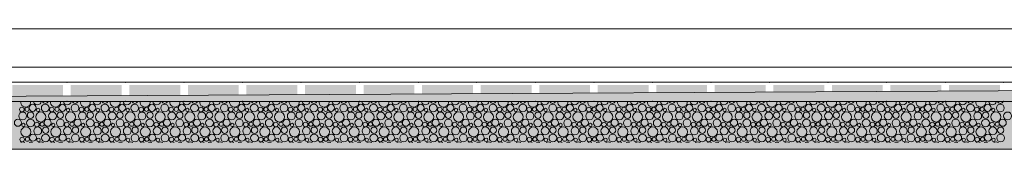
# Model space of a CAD drawing. Header units: millimetres. Extents: x 15166 to 94641, y -300 to 6935.
# Tile 13 of 32: x 42422 to 46021, y -300 to 173. Entities that reach past the tile are written whole.
import ezdxf

# ---------------------------------------------------------------- set-up
doc = ezdxf.new("R2010")
doc.units = ezdxf.units.MM
doc.header["$MEASUREMENT"] = 0
for name, color, linetype in [('Métal _ Bardage.Charp_Couv_Bard_Métal', 7, 'Continuous'), ('Nouveau_Terrain _ Original.Terrain', 7, 'Continuous'), ('Nouveau_VRD _ Voirie 3d.VRD', 7, 'Continuous')]:
    doc.layers.add(name, color=color, linetype=linetype)

# ---------------------------------------------------------------- blocks, each defined once
blk = doc.blocks.new('Élément de coupe_3')
at = {"layer": 'Métal _ Bardage.Charp_Couv_Bard_Métal', "color": 7, "linetype": 'Continuous', "lineweight": 15}
blk.add_line((49496.8, 140), (17329.3, 140), dxfattribs=at)
blk = doc.blocks.new('*X9')
at = {"layer": 'Nouveau_VRD _ Voirie 3d.VRD', "color": 33, "linetype": 'Continuous', "lineweight": 15, "true_color": 0xf48e54}
for centre, radius in [((42469.1, -148.8), 12.8), ((42515.1, -149.5), 14.2), ((42578.2, -148.8), 12.8), ((42624.2, -149.5), 14.2), ((42687.3, -148.8), 12.8), ((42733.3, -149.5), 14.2), ((42796.4, -148.8), 12.8), ((42842.4, -149.5), 14.2), ((42905.5, -148.8), 12.8), ((42951.5, -149.5), 14.2), ((43014.6, -148.8), 12.8), ((43060.7, -149.5), 14.2), ((43123.7, -148.8), 12.8), ((43169.8, -149.5), 14.2), ((43232.8, -148.8), 12.8), ((43278.9, -149.5), 14.2), ((43342, -148.8), 12.8), ((43388, -149.5), 14.2), ((43451.1, -148.8), 12.8), ((43497.1, -149.5), 14.2), ((43560.2, -148.8), 12.8), ((43606.2, -149.5), 14.2), ((43669.3, -148.8), 12.8), ((43715.3, -149.5), 14.2), ((43778.4, -148.8), 12.8), ((43824.4, -149.5), 14.2), ((43887.5, -148.8), 12.8), ((43933.6, -149.5), 14.2), ((43996.6, -148.8), 12.8), ((44042.7, -149.5), 14.2), ((44105.7, -148.8), 12.8), ((44151.8, -149.5), 14.2), ((44214.9, -148.8), 12.8), ((44260.9, -149.5), 14.2), ((44324, -148.8), 12.8), ((44370, -149.5), 14.2), ((44433.1, -148.8), 12.8), ((44479.1, -149.5), 14.2), ((44542.2, -148.8), 12.8), ((44588.2, -149.5), 14.2), ((44651.3, -148.8), 12.8), ((44697.3, -149.5), 14.2), ((44760.4, -148.8), 12.8), ((44806.5, -149.5), 14.2), ((44869.5, -148.8), 12.8), ((44915.6, -149.5), 14.2), ((44978.6, -148.8), 12.8), ((45024.7, -149.5), 14.2), ((45087.7, -148.8), 12.8), ((45133.8, -149.5), 14.2), ((45196.9, -148.8), 12.8), ((45242.9, -149.5), 14.2), ((45306, -148.8), 12.8), ((45352, -149.5), 14.2), ((45415.1, -148.8), 12.8), ((45461.1, -149.5), 14.2), ((45524.2, -148.8), 12.8), ((45570.2, -149.5), 14.2), ((45633.3, -148.8), 12.8), ((45679.4, -149.5), 14.2), ((45742.4, -148.8), 12.8), ((45788.5, -149.5), 14.2), ((45851.5, -148.8), 12.8), ((45897.6, -149.5), 14.2), ((45960.6, -148.8), 12.8), ((46006.7, -149.5), 14.2), ((42432.6, -178.4), 14.3), ((42429.7, -155.2), 8.58), ((42448.8, -154.2), 7.52), ((42461.4, -175.8), 11.5), ((42498.6, -182.2), 18.4), ((42489.3, -156.5), 6.2), ((42541.7, -178.4), 14.3), ((42538.8, -155.2), 8.58), ((42558, -154.2), 7.52), ((42570.5, -175.8), 11.5), ((42607.7, -182.2), 18.4), ((42598.4, -156.5), 6.2), ((42650.8, -178.4), 14.3), ((42647.9, -155.2), 8.58), ((42667.1, -154.2), 7.52), ((42679.6, -175.8), 11.5), ((42716.9, -182.2), 18.4), ((42707.5, -156.5), 6.2), ((42759.9, -178.4), 14.3), ((42757, -155.2), 8.58), ((42776.2, -154.2), 7.52), ((42788.7, -175.8), 11.5), ((42826, -182.2), 18.4), ((42816.6, -156.5), 6.2), ((42869, -178.4), 14.3), ((42866.1, -155.2), 8.58), ((42885.3, -154.2), 7.52), ((42897.9, -175.8), 11.5), ((42935.1, -182.2), 18.4), ((42925.7, -156.5), 6.2), ((42978.2, -178.4), 14.3), ((42975.3, -155.2), 8.58), ((42994.4, -154.2), 7.52), ((43007, -175.8), 11.5), ((43044.2, -182.2), 18.4), ((43034.8, -156.5), 6.2), ((43087.3, -178.4), 14.3), ((43084.4, -155.2), 8.58), ((43103.5, -154.2), 7.52), ((43116.1, -175.8), 11.5), ((43153.3, -182.2), 18.4), ((43143.9, -156.5), 6.2), ((43196.4, -178.4), 14.3), ((43193.5, -155.2), 8.58), ((43212.6, -154.2), 7.52), ((43225.2, -175.8), 11.5), ((43262.4, -182.2), 18.4), ((43253.1, -156.5), 6.2), ((43305.5, -178.4), 14.3), ((43302.6, -155.2), 8.58), ((43321.7, -154.2), 7.52), ((43334.3, -175.8), 11.5), ((43371.5, -182.2), 18.4), ((43362.2, -156.5), 6.2), ((43414.6, -178.4), 14.3), ((43411.7, -155.2), 8.58), ((43430.9, -154.2), 7.52), ((43443.4, -175.8), 11.5), ((43480.6, -182.2), 18.4), ((43471.3, -156.5), 6.2), ((43523.7, -178.4), 14.3), ((43520.8, -155.2), 8.58), ((43540, -154.2), 7.52), ((43552.5, -175.8), 11.5), ((43589.8, -182.2), 18.4), ((43580.4, -156.5), 6.2), ((43632.8, -178.4), 14.3), ((43629.9, -155.2), 8.58), ((43649.1, -154.2), 7.52), ((43661.6, -175.8), 11.5), ((43698.9, -182.2), 18.4), ((43689.5, -156.5), 6.2), ((43741.9, -178.4), 14.3), ((43739, -155.2), 8.58), ((43758.2, -154.2), 7.52), ((43770.7, -175.8), 11.5), ((43808, -182.2), 18.4), ((43798.6, -156.5), 6.2), ((43851.1, -178.4), 14.3), ((43848.2, -155.2), 8.58), ((43867.3, -154.2), 7.52), ((43879.9, -175.8), 11.5), ((43917.1, -182.2), 18.4), ((43907.7, -156.5), 6.2), ((43960.2, -178.4), 14.3), ((43957.3, -155.2), 8.58), ((43976.4, -154.2), 7.52), ((43989, -175.8), 11.5), ((44026.2, -182.2), 18.4), ((44016.8, -156.5), 6.2), ((44069.3, -178.4), 14.3), ((44066.4, -155.2), 8.58), ((44085.5, -154.2), 7.52), ((44098.1, -175.8), 11.5), ((44135.3, -182.2), 18.4), ((44125.9, -156.5), 6.2), ((44178.4, -178.4), 14.3), ((44175.5, -155.2), 8.58), ((44194.6, -154.2), 7.52), ((44207.2, -175.8), 11.5), ((44244.4, -182.2), 18.4), ((44235.1, -156.5), 6.2), ((44287.5, -178.4), 14.3), ((44284.6, -155.2), 8.58), ((44303.8, -154.2), 7.52), ((44316.3, -175.8), 11.5), ((44353.5, -182.2), 18.4), ((44344.2, -156.5), 6.2), ((44396.6, -178.4), 14.3), ((44393.7, -155.2), 8.58), ((44412.9, -154.2), 7.52), ((44425.4, -175.8), 11.5), ((44462.7, -182.2), 18.4), ((44453.3, -156.5), 6.2), ((44505.7, -178.4), 14.3), ((44502.8, -155.2), 8.58), ((44522, -154.2), 7.52), ((44534.5, -175.8), 11.5), ((44571.8, -182.2), 18.4), ((44562.4, -156.5), 6.2), ((44614.8, -178.4), 14.3), ((44611.9, -155.2), 8.58), ((44631.1, -154.2), 7.52), ((44643.6, -175.8), 11.5), ((44680.9, -182.2), 18.4), ((44671.5, -156.5), 6.2), ((44724, -178.4), 14.3), ((44721.1, -155.2), 8.58), ((44740.2, -154.2), 7.52), ((44752.8, -175.8), 11.5), ((44790, -182.2), 18.4), ((44780.6, -156.5), 6.2), ((44833.1, -178.4), 14.3), ((44830.2, -155.2), 8.58), ((44849.3, -154.2), 7.52), ((44861.9, -175.8), 11.5), ((44899.1, -182.2), 18.4), ((44889.7, -156.5), 6.2), ((44942.2, -178.4), 14.3), ((44939.3, -155.2), 8.58), ((44958.4, -154.2), 7.52), ((44971, -175.8), 11.5), ((45008.2, -182.2), 18.4), ((44998.8, -156.5), 6.2), ((45051.3, -178.4), 14.3), ((45048.4, -155.2), 8.58), ((45067.5, -154.2), 7.52), ((45080.1, -175.8), 11.5), ((45117.3, -182.2), 18.4), ((45108, -156.5), 6.2), ((45160.4, -178.4), 14.3), ((45157.5, -155.2), 8.58), ((45176.6, -154.2), 7.52), ((45189.2, -175.8), 11.5), ((45226.4, -182.2), 18.4), ((45217.1, -156.5), 6.2), ((45269.5, -178.4), 14.3), ((45266.6, -155.2), 8.58), ((45285.8, -154.2), 7.52), ((45298.3, -175.8), 11.5), ((45335.6, -182.2), 18.4), ((45326.2, -156.5), 6.2), ((45378.6, -178.4), 14.3), ((45375.7, -155.2), 8.58), ((45394.9, -154.2), 7.52), ((45407.4, -175.8), 11.5), ((45444.7, -182.2), 18.4), ((45435.3, -156.5), 6.2), ((45487.7, -178.4), 14.3), ((45484.8, -155.2), 8.58), ((45504, -154.2), 7.52), ((45516.5, -175.8), 11.5), ((45553.8, -182.2), 18.4), ((45544.4, -156.5), 6.2), ((45596.8, -178.4), 14.3), ((45593.9, -155.2), 8.58), ((45613.1, -154.2), 7.52), ((45625.7, -175.8), 11.5), ((45662.9, -182.2), 18.4), ((45653.5, -156.5), 6.2), ((45706, -178.4), 14.3), ((45703.1, -155.2), 8.58), ((45722.2, -154.2), 7.52), ((45734.8, -175.8), 11.5), ((45772, -182.2), 18.4), ((45762.6, -156.5), 6.2), ((45815.1, -178.4), 14.3), ((45812.2, -155.2), 8.58), ((45831.3, -154.2), 7.52), ((45843.9, -175.8), 11.5), ((45881.1, -182.2), 18.4), ((45871.7, -156.5), 6.2), ((45924.2, -178.4), 14.3), ((45921.3, -155.2), 8.58), ((45940.4, -154.2), 7.52), ((45953, -175.8), 11.5), ((45990.2, -182.2), 18.4), ((45980.9, -156.5), 6.2), ((46033.3, -178.4), 14.3), ((42415.1, -203.4), 12.8), ((42435.3, -211.1), 6.2), ((42461.1, -204.1), 14.2), ((42484.8, -209.8), 8.58), ((42504, -208.8), 7.52), ((42524.2, -203.4), 12.8), ((42544.4, -211.1), 6.2), ((42570.2, -204.1), 14.2), ((42593.9, -209.8), 8.58), ((42613.1, -208.8), 7.52), ((42633.3, -203.4), 12.8), ((42653.5, -211.1), 6.2), ((42679.3, -204.1), 14.2), ((42703, -209.8), 8.58), ((42722.2, -208.8), 7.52), ((42742.4, -203.4), 12.8), ((42762.6, -211.1), 6.2), ((42788.4, -204.1), 14.2), ((42812.1, -209.8), 8.58), ((42831.3, -208.8), 7.52), ((42851.5, -203.4), 12.8), ((42871.7, -211.1), 6.2), ((42897.5, -204.1), 14.2), ((42921.3, -209.8), 8.58), ((42940.4, -208.8), 7.52), ((42960.6, -203.4), 12.8), ((42980.8, -211.1), 6.2), ((43006.7, -204.1), 14.2), ((43030.4, -209.8), 8.58), ((43049.5, -208.8), 7.52), ((43069.7, -203.4), 12.8), ((43089.9, -211.1), 6.2), ((43115.8, -204.1), 14.2), ((43139.5, -209.8), 8.58), ((43158.6, -208.8), 7.52), ((43178.8, -203.4), 12.8), ((43199.1, -211.1), 6.2), ((43224.9, -204.1), 14.2), ((43248.6, -209.8), 8.58), ((43267.7, -208.8), 7.52), ((43288, -203.4), 12.8), ((43308.2, -211.1), 6.2), ((43334, -204.1), 14.2), ((43357.7, -209.8), 8.58), ((43376.9, -208.8), 7.52), ((43397.1, -203.4), 12.8), ((43417.3, -211.1), 6.2), ((43443.1, -204.1), 14.2), ((43466.8, -209.8), 8.58), ((43486, -208.8), 7.52), ((43506.2, -203.4), 12.8), ((43526.4, -211.1), 6.2), ((43552.2, -204.1), 14.2), ((43575.9, -209.8), 8.58), ((43595.1, -208.8), 7.52), ((43615.3, -203.4), 12.8), ((43635.5, -211.1), 6.2), ((43661.3, -204.1), 14.2), ((43685, -209.8), 8.58), ((43704.2, -208.8), 7.52), ((43724.4, -203.4), 12.8), ((43744.6, -211.1), 6.2), ((43770.4, -204.1), 14.2), ((43794.2, -209.8), 8.58), ((43813.3, -208.8), 7.52), ((43833.5, -203.4), 12.8), ((43853.7, -211.1), 6.2), ((43879.6, -204.1), 14.2), ((43903.3, -209.8), 8.58), ((43922.4, -208.8), 7.52), ((43942.6, -203.4), 12.8), ((43962.8, -211.1), 6.2), ((43988.7, -204.1), 14.2), ((44012.4, -209.8), 8.58), ((44031.5, -208.8), 7.52), ((44051.7, -203.4), 12.8), ((44071.9, -211.1), 6.2), ((44097.8, -204.1), 14.2), ((44121.5, -209.8), 8.58), ((44140.6, -208.8), 7.52), ((44160.9, -203.4), 12.8), ((44181.1, -211.1), 6.2), ((44206.9, -204.1), 14.2), ((44230.6, -209.8), 8.58), ((44249.8, -208.8), 7.52), ((44270, -203.4), 12.8), ((44290.2, -211.1), 6.2), ((44316, -204.1), 14.2), ((44339.7, -209.8), 8.58), ((44358.9, -208.8), 7.52), ((44379.1, -203.4), 12.8), ((44399.3, -211.1), 6.2), ((44425.1, -204.1), 14.2), ((44448.8, -209.8), 8.58), ((44468, -208.8), 7.52), ((44488.2, -203.4), 12.8), ((44508.4, -211.1), 6.2), ((44534.2, -204.1), 14.2), ((44557.9, -209.8), 8.58), ((44577.1, -208.8), 7.52), ((44597.3, -203.4), 12.8), ((44617.5, -211.1), 6.2), ((44643.3, -204.1), 14.2), ((44667.1, -209.8), 8.58), ((44686.2, -208.8), 7.52), ((44706.4, -203.4), 12.8), ((44726.6, -211.1), 6.2), ((44752.5, -204.1), 14.2), ((44776.2, -209.8), 8.58), ((44795.3, -208.8), 7.52), ((44815.5, -203.4), 12.8), ((44835.7, -211.1), 6.2), ((44861.6, -204.1), 14.2), ((44885.3, -209.8), 8.58), ((44904.4, -208.8), 7.52), ((44924.6, -203.4), 12.8), ((44944.8, -211.1), 6.2), ((44970.7, -204.1), 14.2), ((44994.4, -209.8), 8.58), ((45013.5, -208.8), 7.52), ((45033.7, -203.4), 12.8), ((45054, -211.1), 6.2), ((45079.8, -204.1), 14.2), ((45103.5, -209.8), 8.58), ((45122.6, -208.8), 7.52), ((45142.9, -203.4), 12.8), ((45163.1, -211.1), 6.2), ((45188.9, -204.1), 14.2), ((45212.6, -209.8), 8.58), ((45231.8, -208.8), 7.52), ((45252, -203.4), 12.8), ((45272.2, -211.1), 6.2), ((45298, -204.1), 14.2), ((45321.7, -209.8), 8.58), ((45340.9, -208.8), 7.52), ((45361.1, -203.4), 12.8), ((45381.3, -211.1), 6.2), ((45407.1, -204.1), 14.2), ((45430.8, -209.8), 8.58), ((45450, -208.8), 7.52), ((45470.2, -203.4), 12.8), ((45490.4, -211.1), 6.2), ((45516.2, -204.1), 14.2), ((45539.9, -209.8), 8.58), ((45559.1, -208.8), 7.52), ((45579.3, -203.4), 12.8), ((45599.5, -211.1), 6.2), ((45625.4, -204.1), 14.2), ((45649.1, -209.8), 8.58), ((45668.2, -208.8), 7.52), ((45688.4, -203.4), 12.8), ((45708.6, -211.1), 6.2), ((45734.5, -204.1), 14.2), ((45758.2, -209.8), 8.58), ((45777.3, -208.8), 7.52), ((45797.5, -203.4), 12.8), ((45817.7, -211.1), 6.2), ((45843.6, -204.1), 14.2), ((45867.3, -209.8), 8.58), ((45886.4, -208.8), 7.52), ((45906.6, -203.4), 12.8), ((45926.9, -211.1), 6.2), ((45952.7, -204.1), 14.2), ((45976.4, -209.8), 8.58), ((45995.5, -208.8), 7.52), ((46015.8, -203.4), 12.8), ((42444.6, -236.8), 18.4), ((42470.2, -258), 12.8), ((42487.7, -233), 14.3), ((42516.2, -258.7), 14.2), ((42516.5, -230.4), 11.5), ((42553.7, -236.8), 18.4), ((42579.3, -258), 12.8), ((42596.8, -233), 14.3), ((42625.3, -258.7), 14.2), ((42625.6, -230.4), 11.5), ((42662.9, -236.8), 18.4), ((42688.4, -258), 12.8), ((42705.9, -233), 14.3), ((42734.4, -258.7), 14.2), ((42734.7, -230.4), 11.5), ((42772, -236.8), 18.4), ((42797.5, -258), 12.8), ((42815, -233), 14.3), ((42843.5, -258.7), 14.2), ((42843.9, -230.4), 11.5), ((42881.1, -236.8), 18.4), ((42906.6, -258), 12.8), ((42924.2, -233), 14.3), ((42952.7, -258.7), 14.2), ((42953, -230.4), 11.5), ((42990.2, -236.8), 18.4), ((43015.7, -258), 12.8), ((43033.3, -233), 14.3), ((43061.8, -258.7), 14.2), ((43062.1, -230.4), 11.5), ((43099.3, -236.8), 18.4), ((43124.8, -258), 12.8), ((43142.4, -233), 14.3), ((43170.9, -258.7), 14.2), ((43171.2, -230.4), 11.5), ((43208.4, -236.8), 18.4), ((43234, -258), 12.8), ((43251.5, -233), 14.3), ((43280, -258.7), 14.2), ((43280.3, -230.4), 11.5), ((43317.5, -236.8), 18.4), ((43343.1, -258), 12.8), ((43360.6, -233), 14.3), ((43389.1, -258.7), 14.2), ((43389.4, -230.4), 11.5), ((43426.6, -236.8), 18.4), ((43452.2, -258), 12.8), ((43469.7, -233), 14.3), ((43498.2, -258.7), 14.2), ((43498.5, -230.4), 11.5), ((43535.8, -236.8), 18.4), ((43561.3, -258), 12.8), ((43578.8, -233), 14.3), ((43607.3, -258.7), 14.2), ((43607.6, -230.4), 11.5), ((43644.9, -236.8), 18.4), ((43670.4, -258), 12.8), ((43687.9, -233), 14.3), ((43716.4, -258.7), 14.2), ((43716.7, -230.4), 11.5), ((43754, -236.8), 18.4), ((43779.5, -258), 12.8), ((43797.1, -233), 14.3), ((43825.6, -258.7), 14.2), ((43825.9, -230.4), 11.5), ((43863.1, -236.8), 18.4), ((43888.6, -258), 12.8), ((43906.2, -233), 14.3), ((43934.7, -258.7), 14.2), ((43935, -230.4), 11.5), ((43972.2, -236.8), 18.4), ((43997.7, -258), 12.8), ((44015.3, -233), 14.3), ((44043.8, -258.7), 14.2), ((44044.1, -230.4), 11.5), ((44081.3, -236.8), 18.4), ((44106.9, -258), 12.8), ((44124.4, -233), 14.3), ((44152.9, -258.7), 14.2), ((44153.2, -230.4), 11.5), ((44190.4, -236.8), 18.4), ((44216, -258), 12.8), ((44233.5, -233), 14.3), ((44262, -258.7), 14.2), ((44262.3, -230.4), 11.5), ((44299.5, -236.8), 18.4), ((44325.1, -258), 12.8), ((44342.6, -233), 14.3), ((44371.1, -258.7), 14.2), ((44371.4, -230.4), 11.5), ((44408.7, -236.8), 18.4), ((44434.2, -258), 12.8), ((44451.7, -233), 14.3), ((44480.2, -258.7), 14.2), ((44480.5, -230.4), 11.5), ((44517.8, -236.8), 18.4), ((44543.3, -258), 12.8), ((44560.8, -233), 14.3), ((44589.3, -258.7), 14.2), ((44589.6, -230.4), 11.5), ((44626.9, -236.8), 18.4), ((44652.4, -258), 12.8), ((44670, -233), 14.3), ((44698.5, -258.7), 14.2), ((44698.8, -230.4), 11.5), ((44736, -236.8), 18.4), ((44761.5, -258), 12.8), ((44779.1, -233), 14.3), ((44807.6, -258.7), 14.2), ((44807.9, -230.4), 11.5), ((44845.1, -236.8), 18.4), ((44870.6, -258), 12.8), ((44888.2, -233), 14.3), ((44916.7, -258.7), 14.2), ((44917, -230.4), 11.5), ((44954.2, -236.8), 18.4), ((44979.7, -258), 12.8), ((44997.3, -233), 14.3), ((45025.8, -258.7), 14.2), ((45026.1, -230.4), 11.5), ((45063.3, -236.8), 18.4), ((45088.9, -258), 12.8), ((45106.4, -233), 14.3), ((45134.9, -258.7), 14.2), ((45135.2, -230.4), 11.5), ((45172.4, -236.8), 18.4), ((45198, -258), 12.8), ((45215.5, -233), 14.3), ((45244, -258.7), 14.2), ((45244.3, -230.4), 11.5), ((45281.6, -236.8), 18.4), ((45307.1, -258), 12.8), ((45324.6, -233), 14.3), ((45353.1, -258.7), 14.2), ((45353.4, -230.4), 11.5), ((45390.7, -236.8), 18.4), ((45416.2, -258), 12.8), ((45433.7, -233), 14.3), ((45462.2, -258.7), 14.2), ((45462.5, -230.4), 11.5), ((45499.8, -236.8), 18.4), ((45525.3, -258), 12.8), ((45542.8, -233), 14.3), ((45571.4, -258.7), 14.2), ((45571.7, -230.4), 11.5), ((45608.9, -236.8), 18.4), ((45634.4, -258), 12.8), ((45652, -233), 14.3), ((45680.5, -258.7), 14.2), ((45680.8, -230.4), 11.5), ((45718, -236.8), 18.4), ((45743.5, -258), 12.8), ((45761.1, -233), 14.3), ((45789.6, -258.7), 14.2), ((45789.9, -230.4), 11.5), ((45827.1, -236.8), 18.4), ((45852.6, -258), 12.8), ((45870.2, -233), 14.3), ((45898.7, -258.7), 14.2), ((45899, -230.4), 11.5), ((45936.2, -236.8), 18.4), ((45961.8, -258), 12.8), ((45979.3, -233), 14.3), ((46007.8, -258.7), 14.2), ((46008.1, -230.4), 11.5), ((42430.8, -264.4), 8.58), ((42450, -263.4), 7.52), ((42490.4, -265.7), 6.2), ((42539.9, -264.4), 8.58), ((42559.1, -263.4), 7.52), ((42599.5, -265.7), 6.2), ((42649, -264.4), 8.58), ((42668.2, -263.4), 7.52), ((42708.6, -265.7), 6.2), ((42758.1, -264.4), 8.58), ((42777.3, -263.4), 7.52), ((42817.7, -265.7), 6.2), ((42867.3, -264.4), 8.58), ((42886.4, -263.4), 7.52), ((42926.8, -265.7), 6.2), ((42976.4, -264.4), 8.58), ((42995.5, -263.4), 7.52), ((43035.9, -265.7), 6.2), ((43085.5, -264.4), 8.58), ((43104.6, -263.4), 7.52), ((43145.1, -265.7), 6.2), ((43194.6, -264.4), 8.58), ((43213.7, -263.4), 7.52), ((43254.2, -265.7), 6.2), ((43303.7, -264.4), 8.58), ((43322.9, -263.4), 7.52), ((43363.3, -265.7), 6.2), ((43412.8, -264.4), 8.58), ((43432, -263.4), 7.52), ((43472.4, -265.7), 6.2), ((43521.9, -264.4), 8.58), ((43541.1, -263.4), 7.52), ((43581.5, -265.7), 6.2), ((43631, -264.4), 8.58), ((43650.2, -263.4), 7.52), ((43690.6, -265.7), 6.2), ((43740.2, -264.4), 8.58), ((43759.3, -263.4), 7.52), ((43799.7, -265.7), 6.2), ((43849.3, -264.4), 8.58), ((43868.4, -263.4), 7.52), ((43908.8, -265.7), 6.2), ((43958.4, -264.4), 8.58), ((43977.5, -263.4), 7.52), ((44017.9, -265.7), 6.2), ((44067.5, -264.4), 8.58), ((44086.6, -263.4), 7.52), ((44127.1, -265.7), 6.2), ((44176.6, -264.4), 8.58), ((44195.8, -263.4), 7.52), ((44236.2, -265.7), 6.2), ((44285.7, -264.4), 8.58), ((44304.9, -263.4), 7.52), ((44345.3, -265.7), 6.2), ((44394.8, -264.4), 8.58), ((44414, -263.4), 7.52), ((44454.4, -265.7), 6.2), ((44503.9, -264.4), 8.58), ((44523.1, -263.4), 7.52), ((44563.5, -265.7), 6.2), ((44613.1, -264.4), 8.58), ((44632.2, -263.4), 7.52), ((44672.6, -265.7), 6.2), ((44722.2, -264.4), 8.58), ((44741.3, -263.4), 7.52), ((44781.7, -265.7), 6.2), ((44831.3, -264.4), 8.58), ((44850.4, -263.4), 7.52), ((44890.8, -265.7), 6.2), ((44940.4, -264.4), 8.58), ((44959.5, -263.4), 7.52), ((45000, -265.7), 6.2), ((45049.5, -264.4), 8.58), ((45068.6, -263.4), 7.52), ((45109.1, -265.7), 6.2), ((45158.6, -264.4), 8.58), ((45177.8, -263.4), 7.52), ((45218.2, -265.7), 6.2), ((45267.7, -264.4), 8.58), ((45286.9, -263.4), 7.52), ((45327.3, -265.7), 6.2), ((45376.8, -264.4), 8.58), ((45396, -263.4), 7.52), ((45436.4, -265.7), 6.2), ((45485.9, -264.4), 8.58), ((45505.1, -263.4), 7.52), ((45545.5, -265.7), 6.2), ((45595.1, -264.4), 8.58), ((45614.2, -263.4), 7.52), ((45654.6, -265.7), 6.2), ((45704.2, -264.4), 8.58), ((45723.3, -263.4), 7.52), ((45763.7, -265.7), 6.2), ((45813.3, -264.4), 8.58), ((45832.4, -263.4), 7.52), ((45872.9, -265.7), 6.2), ((45922.4, -264.4), 8.58), ((45941.5, -263.4), 7.52), ((45982, -265.7), 6.2)]:
    blk.add_circle(centre, radius, dxfattribs=at)
for centre, radius, start, end in [((42443.5, -127.6), 18.4, 172.6812, 7.3188), ((42486.6, -123.8), 14.3, 185.6052, 354.3948), ((42515.4, -121.2), 11.5, 200.5726, 339.4274), ((42552.6, -127.6), 18.4, 172.6812, 7.3188), ((42595.7, -123.8), 14.3, 185.6052, 354.3948), ((42624.5, -121.2), 11.5, 200.5726, 339.4274), ((42661.7, -127.6), 18.4, 172.6812, 7.3188), ((42704.8, -123.8), 14.3, 185.6052, 354.3948), ((42733.6, -121.2), 11.5, 200.5726, 339.4274), ((42770.9, -127.6), 18.4, 172.6812, 7.3188), ((42813.9, -123.8), 14.3, 185.6052, 354.3948), ((42842.7, -121.2), 11.5, 200.5726, 339.4274), ((42880, -127.6), 18.4, 172.6812, 7.3188), ((42923, -123.8), 14.3, 185.6052, 354.3948), ((42951.9, -121.2), 11.5, 200.5726, 339.4274), ((42989.1, -127.6), 18.4, 172.6812, 7.3188), ((43032.2, -123.8), 14.3, 185.6052, 354.3948), ((43061, -121.2), 11.5, 200.5726, 339.4274), ((43098.2, -127.6), 18.4, 172.6812, 7.3188), ((43141.3, -123.8), 14.3, 185.6052, 354.3948), ((43170.1, -121.2), 11.5, 200.5726, 339.4274), ((43207.3, -127.6), 18.4, 172.6812, 7.3188), ((43250.4, -123.8), 14.3, 185.6052, 354.3948), ((43279.2, -121.2), 11.5, 200.5726, 339.4274), ((43316.4, -127.6), 18.4, 172.6812, 7.3188), ((43359.5, -123.8), 14.3, 185.6052, 354.3948), ((43388.3, -121.2), 11.5, 200.5726, 339.4274), ((43425.5, -127.6), 18.4, 172.6812, 7.3188), ((43468.6, -123.8), 14.3, 185.6052, 354.3948), ((43497.4, -121.2), 11.5, 200.5726, 339.4274), ((43534.6, -127.6), 18.4, 172.6812, 7.3188), ((43577.7, -123.8), 14.3, 185.6052, 354.3948), ((43606.5, -121.2), 11.5, 200.5726, 339.4274), ((43643.8, -127.6), 18.4, 172.6812, 7.3188), ((43686.8, -123.8), 14.3, 185.6052, 354.3948), ((43715.6, -121.2), 11.5, 200.5726, 339.4274), ((43752.9, -127.6), 18.4, 172.6812, 7.3188), ((43795.9, -123.8), 14.3, 185.6052, 354.3948), ((43824.7, -121.2), 11.5, 200.5726, 339.4274), ((43862, -127.6), 18.4, 172.6812, 7.3188), ((43905.1, -123.8), 14.3, 185.6052, 354.3948), ((43933.9, -121.2), 11.5, 200.5726, 339.4274), ((43971.1, -127.6), 18.4, 172.6812, 7.3188), ((44014.2, -123.8), 14.3, 185.6052, 354.3948), ((44043, -121.2), 11.5, 200.5726, 339.4274), ((44080.2, -127.6), 18.4, 172.6812, 7.3188), ((44123.3, -123.8), 14.3, 185.6052, 354.3948), ((44152.1, -121.2), 11.5, 200.5726, 339.4274), ((44189.3, -127.6), 18.4, 172.6812, 7.3188), ((44232.4, -123.8), 14.3, 185.6052, 354.3948), ((44261.2, -121.2), 11.5, 200.5726, 339.4274), ((44298.4, -127.6), 18.4, 172.6812, 7.3188), ((44341.5, -123.8), 14.3, 185.6052, 354.3948), ((44370.3, -121.2), 11.5, 200.5726, 339.4274), ((44407.5, -127.6), 18.4, 172.6812, 7.3188), ((44450.6, -123.8), 14.3, 185.6052, 354.3948), ((44479.4, -121.2), 11.5, 200.5726, 339.4274), ((44516.7, -127.6), 18.4, 172.6812, 7.3188), ((44559.7, -123.8), 14.3, 185.6052, 354.3948), ((44588.5, -121.2), 11.5, 200.5726, 339.4274), ((44625.8, -127.6), 18.4, 172.6812, 7.3188), ((44668.8, -123.8), 14.3, 185.6052, 354.3948), ((44697.6, -121.2), 11.5, 200.5726, 339.4274), ((44734.9, -127.6), 18.4, 172.6812, 7.3188), ((44778, -123.8), 14.3, 185.6052, 354.3948), ((44806.8, -121.2), 11.5, 200.5726, 339.4274), ((44844, -127.6), 18.4, 172.6812, 7.3188), ((44887.1, -123.8), 14.3, 185.6052, 354.3948), ((44915.9, -121.2), 11.5, 200.5726, 339.4274), ((44953.1, -127.6), 18.4, 172.6812, 7.3188), ((44996.2, -123.8), 14.3, 185.6052, 354.3948), ((45025, -121.2), 11.5, 200.5726, 339.4274), ((45062.2, -127.6), 18.4, 172.6812, 7.3188), ((45105.3, -123.8), 14.3, 185.6052, 354.3948), ((45134.1, -121.2), 11.5, 200.5726, 339.4274), ((45171.3, -127.6), 18.4, 172.6812, 7.3188), ((45214.4, -123.8), 14.3, 185.6052, 354.3948), ((45243.2, -121.2), 11.5, 200.5726, 339.4274), ((45280.4, -127.6), 18.4, 172.6812, 7.3188), ((45323.5, -123.8), 14.3, 185.6052, 354.3948), ((45352.3, -121.2), 11.5, 200.5726, 339.4274), ((45389.6, -127.6), 18.4, 172.6812, 7.3188), ((45432.6, -123.8), 14.3, 185.6052, 354.3948), ((45461.4, -121.2), 11.5, 200.5726, 339.4274), ((45498.7, -127.6), 18.4, 172.6812, 7.3188), ((45541.7, -123.8), 14.3, 185.6052, 354.3948), ((45570.5, -121.2), 11.5, 200.5726, 339.4274), ((45607.8, -127.6), 18.4, 172.6812, 7.3188), ((45650.8, -123.8), 14.3, 185.6052, 354.3948), ((45679.7, -121.2), 11.5, 200.5726, 339.4274), ((45716.9, -127.6), 18.4, 172.6812, 7.3188), ((45760, -123.8), 14.3, 185.6052, 354.3948), ((45788.8, -121.2), 11.5, 200.5726, 339.4274), ((45826, -127.6), 18.4, 172.6812, 7.3188), ((45869.1, -123.8), 14.3, 185.6052, 354.3948), ((45897.9, -121.2), 11.5, 200.5726, 339.4274), ((45935.1, -127.6), 18.4, 172.6812, 7.3188), ((45978.2, -123.8), 14.3, 185.6052, 354.3948), ((46007, -121.2), 11.5, 200.5726, 339.4274), ((42433.7, -287.6), 14.3, 59.7951, 120.2049), ((42462.5, -285), 11.5, 57.6732, 122.3268), ((42499.7, -291.4), 18.4, 61.2883, 118.7117), ((42542.8, -287.6), 14.3, 59.7951, 120.2049), ((42571.6, -285), 11.5, 57.6732, 122.3268), ((42608.9, -291.4), 18.4, 61.2883, 118.7117), ((42651.9, -287.6), 14.3, 59.7951, 120.2049), ((42680.7, -285), 11.5, 57.6732, 122.3268), ((42718, -291.4), 18.4, 61.2883, 118.7117), ((42761, -287.6), 14.3, 59.7951, 120.2049), ((42789.9, -285), 11.5, 57.6732, 122.3268), ((42827.1, -291.4), 18.4, 61.2883, 118.7117), ((42870.2, -287.6), 14.3, 59.7951, 120.2049), ((42899, -285), 11.5, 57.6732, 122.3268), ((42936.2, -291.4), 18.4, 61.2883, 118.7117), ((42979.3, -287.6), 14.3, 59.7951, 120.2049), ((43008.1, -285), 11.5, 57.6732, 122.3268), ((43045.3, -291.4), 18.4, 61.2883, 118.7117), ((43088.4, -287.6), 14.3, 59.7951, 120.2049), ((43117.2, -285), 11.5, 57.6732, 122.3268), ((43154.4, -291.4), 18.4, 61.2883, 118.7117), ((43197.5, -287.6), 14.3, 59.7951, 120.2049), ((43226.3, -285), 11.5, 57.6732, 122.3268), ((43263.5, -291.4), 18.4, 61.2883, 118.7117), ((43306.6, -287.6), 14.3, 59.7951, 120.2049), ((43335.4, -285), 11.5, 57.6732, 122.3268), ((43372.6, -291.4), 18.4, 61.2883, 118.7117), ((43415.7, -287.6), 14.3, 59.7951, 120.2049), ((43444.5, -285), 11.5, 57.6732, 122.3268), ((43481.8, -291.4), 18.4, 61.2883, 118.7117), ((43524.8, -287.6), 14.3, 59.7951, 120.2049), ((43553.6, -285), 11.5, 57.6732, 122.3268), ((43590.9, -291.4), 18.4, 61.2883, 118.7117), ((43633.9, -287.6), 14.3, 59.7951, 120.2049), ((43662.7, -285), 11.5, 57.6732, 122.3268), ((43700, -291.4), 18.4, 61.2883, 118.7117), ((43743.1, -287.6), 14.3, 59.7951, 120.2049), ((43771.9, -285), 11.5, 57.6732, 122.3268), ((43809.1, -291.4), 18.4, 61.2883, 118.7117), ((43852.2, -287.6), 14.3, 59.7951, 120.2049), ((43881, -285), 11.5, 57.6732, 122.3268), ((43918.2, -291.4), 18.4, 61.2883, 118.7117), ((43961.3, -287.6), 14.3, 59.7951, 120.2049), ((43990.1, -285), 11.5, 57.6732, 122.3268), ((44027.3, -291.4), 18.4, 61.2883, 118.7117), ((44070.4, -287.6), 14.3, 59.7951, 120.2049), ((44099.2, -285), 11.5, 57.6732, 122.3268), ((44136.4, -291.4), 18.4, 61.2883, 118.7117), ((44179.5, -287.6), 14.3, 59.7951, 120.2049), ((44208.3, -285), 11.5, 57.6732, 122.3268), ((44245.5, -291.4), 18.4, 61.2883, 118.7117), ((44288.6, -287.6), 14.3, 59.7951, 120.2049), ((44317.4, -285), 11.5, 57.6732, 122.3268), ((44354.7, -291.4), 18.4, 61.2883, 118.7117), ((44397.7, -287.6), 14.3, 59.7951, 120.2049), ((44426.5, -285), 11.5, 57.6732, 122.3268), ((44463.8, -291.4), 18.4, 61.2883, 118.7117), ((44506.8, -287.6), 14.3, 59.7951, 120.2049), ((44535.6, -285), 11.5, 57.6732, 122.3268), ((44572.9, -291.4), 18.4, 61.2883, 118.7117), ((44616, -287.6), 14.3, 59.7951, 120.2049), ((44644.8, -285), 11.5, 57.6732, 122.3268), ((44682, -291.4), 18.4, 61.2883, 118.7117), ((44725.1, -287.6), 14.3, 59.7951, 120.2049), ((44753.9, -285), 11.5, 57.6732, 122.3268), ((44791.1, -291.4), 18.4, 61.2883, 118.7117), ((44834.2, -287.6), 14.3, 59.7951, 120.2049), ((44863, -285), 11.5, 57.6732, 122.3268), ((44900.2, -291.4), 18.4, 61.2883, 118.7117), ((44943.3, -287.6), 14.3, 59.7951, 120.2049), ((44972.1, -285), 11.5, 57.6732, 122.3268), ((45009.3, -291.4), 18.4, 61.2883, 118.7117), ((45052.4, -287.6), 14.3, 59.7951, 120.2049), ((45081.2, -285), 11.5, 57.6732, 122.3268), ((45118.4, -291.4), 18.4, 61.2883, 118.7117), ((45161.5, -287.6), 14.3, 59.7951, 120.2049), ((45190.3, -285), 11.5, 57.6732, 122.3268), ((45227.6, -291.4), 18.4, 61.2883, 118.7117), ((45270.6, -287.6), 14.3, 59.7951, 120.2049), ((45299.4, -285), 11.5, 57.6732, 122.3268), ((45336.7, -291.4), 18.4, 61.2883, 118.7117), ((45379.7, -287.6), 14.3, 59.7951, 120.2049), ((45408.5, -285), 11.5, 57.6732, 122.3268), ((45445.8, -291.4), 18.4, 61.2883, 118.7117), ((45488.8, -287.6), 14.3, 59.7951, 120.2049), ((45517.7, -285), 11.5, 57.6732, 122.3268), ((45554.9, -291.4), 18.4, 61.2883, 118.7117), ((45598, -287.6), 14.3, 59.7951, 120.2049), ((45626.8, -285), 11.5, 57.6732, 122.3268), ((45664, -291.4), 18.4, 61.2883, 118.7117), ((45707.1, -287.6), 14.3, 59.7951, 120.2049), ((45735.9, -285), 11.5, 57.6732, 122.3268), ((45773.1, -291.4), 18.4, 61.2883, 118.7117), ((45816.2, -287.6), 14.3, 59.7951, 120.2049), ((45845, -285), 11.5, 57.6732, 122.3268), ((45882.2, -291.4), 18.4, 61.2883, 118.7117), ((45925.3, -287.6), 14.3, 59.7951, 120.2049), ((45954.1, -285), 11.5, 57.6732, 122.3268), ((45991.3, -291.4), 18.4, 61.2883, 118.7117)]:
    blk.add_arc(centre, radius, start, end, dxfattribs=at)
blk = doc.blocks.new('*X10')
at = {"layer": 'Nouveau_VRD _ Voirie 3d.VRD', "linetype": 'Continuous', "lineweight": 15, "true_color": 0xb5b5b5}
for points in [[(42394.5, -65.2), (42394.5, -115.2), (42580.5, -115.2), (42580.5, -65.2)], [(42608.5, -65.2), (42608.5, -115.2), (42794.6, -115.2), (42794.6, -65.2)], [(42822.6, -65.2), (42822.6, -115.2), (43008.6, -115.2), (43008.6, -65.2)], [(43036.6, -65.2), (43036.6, -115.2), (43222.6, -115.2), (43222.6, -65.2)], [(43250.6, -65.2), (43250.6, -115.2), (43436.7, -115.2), (43436.7, -65.2)], [(43464.7, -65.2), (43464.7, -115.2), (43650.7, -115.2), (43650.7, -65.2)], [(43678.7, -65.2), (43678.7, -115.2), (43864.8, -115.2), (43864.8, -65.2)], [(43892.8, -65.2), (43892.8, -115.2), (44078.8, -115.2), (44078.8, -65.2)], [(44106.8, -65.2), (44106.8, -115.2), (44292.9, -115.2), (44292.9, -65.2)], [(44320.9, -65.2), (44320.9, -115.2), (44506.9, -115.2), (44506.9, -65.2)], [(44534.9, -65.2), (44534.9, -115.2), (44720.9, -115.2), (44720.9, -65.2)], [(44748.9, -65.2), (44748.9, -115.2), (44935, -115.2), (44935, -65.2)], [(44963, -65.2), (44963, -115.2), (45149, -115.2), (45149, -65.2)], [(45177, -65.2), (45177, -115.2), (45363.1, -115.2), (45363.1, -65.2)], [(45391.1, -65.2), (45391.1, -115.2), (45577.1, -115.2), (45577.1, -65.2)], [(45605.1, -65.2), (45605.1, -115.2), (45791.2, -115.2), (45791.2, -65.2)], [(45819.2, -65.2), (45819.2, -115.2), (46005.2, -115.2), (46005.2, -65.2)]]:
    blk.add_hatch(color=253, dxfattribs=at).paths.add_polyline_path(points)
at = {"layer": 'Nouveau_VRD _ Voirie 3d.VRD', "color": 253, "linetype": 'Continuous', "lineweight": 15, "true_color": 0xb5b5b5}
for p in [(42594.5, -55.2), (42808.6, -55.2), (43022.6, -55.2), (43236.6, -55.2), (43450.7, -55.2), (43664.7, -55.2), (43878.8, -55.2), (44092.8, -55.2), (44306.9, -55.2), (44520.9, -55.2), (44734.9, -55.2), (44949, -55.2), (45163, -55.2), (45377.1, -55.2), (45591.1, -55.2), (45805.2, -55.2), (46019.2, -55.2), (42594.5, -125.2), (42808.6, -125.2), (43022.6, -125.2), (43236.6, -125.2), (43450.7, -125.2), (43664.7, -125.2), (43878.8, -125.2), (44092.8, -125.2), (44306.9, -125.2), (44520.9, -125.2), (44734.9, -125.2), (44949, -125.2), (45163, -125.2), (45377.1, -125.2), (45591.1, -125.2), (45805.2, -125.2), (46019.2, -125.2)]:
    blk.add_point(p, dxfattribs=at)
blk = doc.blocks.new('Élément de coupe_8')
at = {"layer": 'Nouveau_VRD _ Voirie 3d.VRD', "color": 251, "linetype": 'Continuous', "lineweight": 15, "true_color": 0x6a6a6a}
blk.add_line((49496.8, 0), (19480.3, 0), dxfattribs=at)
at = {"layer": 'Nouveau_VRD _ Voirie 3d.VRD', "color": 7, "linetype": 'Continuous', "lineweight": 15}
for p, q in [((94641.3, -55.2), (16719.9, -55.2)), ((94641.3, -125.2), (16719.9, -125.2))]:
    blk.add_line(p, q, dxfattribs=at)
at = {"layer": 'Nouveau_VRD _ Voirie 3d.VRD', "lineweight": 0}
for name in ['*X10', '*X9']:
    blk.add_blockref(name, (0, 0), dxfattribs=at)
blk = doc.blocks.new('Élément de coupe_21')
at = {"layer": 'Nouveau_Terrain _ Original.Terrain', "linetype": 'Continuous', "lineweight": 15, "true_color": 0xf48e54}
h = blk.add_hatch(dxfattribs=at)
h.set_pattern_fill('Terre', color=33, style=0, pattern_type=2)
h.set_pattern_definition([(45, (0, 0), (-137.8858, 137.8858), []), (45, (-45.96, 45.96), (-275.7716, 275.7716), []), (45, (-91.92, 91.92), (-275.7716, 275.7716), []), (135, (-137.886, 137.886), (45.96194, 45.96194), [195, -195])])
h.paths.add_polyline_path([(15166.2, -300), (94641.3, -300), (94641.3, 172.6), (71943.5, 129), (71287.6, 118.3), (70607.6, 108.5), (70534.1, 108.7), (70476.4, 108.9), (70432.1, 109.1), (70398.6, 109.2), (70373.2, 109.2), (69695.9, 100.4), (69676.6, 100.4), (69017.9, 92.5), (69001.9, 92.5), (68384.2, 85.5), (64525.5, 3.9), (64035.9, -0.8), (63617.5, -4.9), (63265, -8.4), (62966.3, -11.4), (62708, -14.1), (62476.2, -16.6), (62256, -19), (62032.2, -21.4), (61789, -24), (61513.2, -26.9), (61206.2, -30), (60872.9, -33.2), (60518.6, -36.4), (60149.4, -39.5), (59771.7, -42.3), (59392.5, -44.6), (59019.4, -46.4), (58995.9, -46.4), (56434.9, -29.7), (32895.9, -159.1), (21645.1, -118.1), (20629.6, -115.7), (19656.5, -113.6), (18751.7, -111.8), (17939.8, -110.2), (15414.2, -106.9), (15250.7, -106.8), (15166.2, -106.6)])
at = {"layer": 'Nouveau_Terrain _ Original.Terrain', "color": 7, "linetype": 'Continuous', "lineweight": 15}
blk.add_line((94641.3, -300), (15482.5, -300), dxfattribs=at)
at = {"layer": 'Nouveau_Terrain _ Original.Terrain', "color": 7, "linetype": 'Continuous', "lineweight": 15, "flags": 128}
blk.add_lwpolyline([(32895.9, -159.1), (56434.9, -29.7), (58995.9, -46.4), (59019.4, -46.4), (59392.5, -44.6), (59771.7, -42.3), (60149.4, -39.5), (60518.6, -36.4), (60872.9, -33.2), (61206.2, -30), (61513.2, -26.9), (61789, -24), (62032.2, -21.4), (62256, -19), (62476.2, -16.6), (62708, -14.1), (62966.3, -11.4), (63265, -8.4), (63617.5, -4.9), (64035.9, -0.8), (64525.5, 3.9)], dxfattribs=at)

msp = doc.modelspace()

# ---------------------------------------------------------------- block references
at = {"layer": 'Métal _ Bardage.Charp_Couv_Bard_Métal', "lineweight": 0}
msp.add_blockref('Élément de coupe_3', (0, 0), dxfattribs=at)
at = {"layer": 'Nouveau_Terrain _ Original.Terrain', "lineweight": 0}
msp.add_blockref('Élément de coupe_21', (0, 0), dxfattribs=at)
at = {"layer": 'Nouveau_VRD _ Voirie 3d.VRD', "lineweight": 0}
msp.add_blockref('Élément de coupe_8', (0, 0), dxfattribs=at)

doc.saveas('drawing.dxf')
